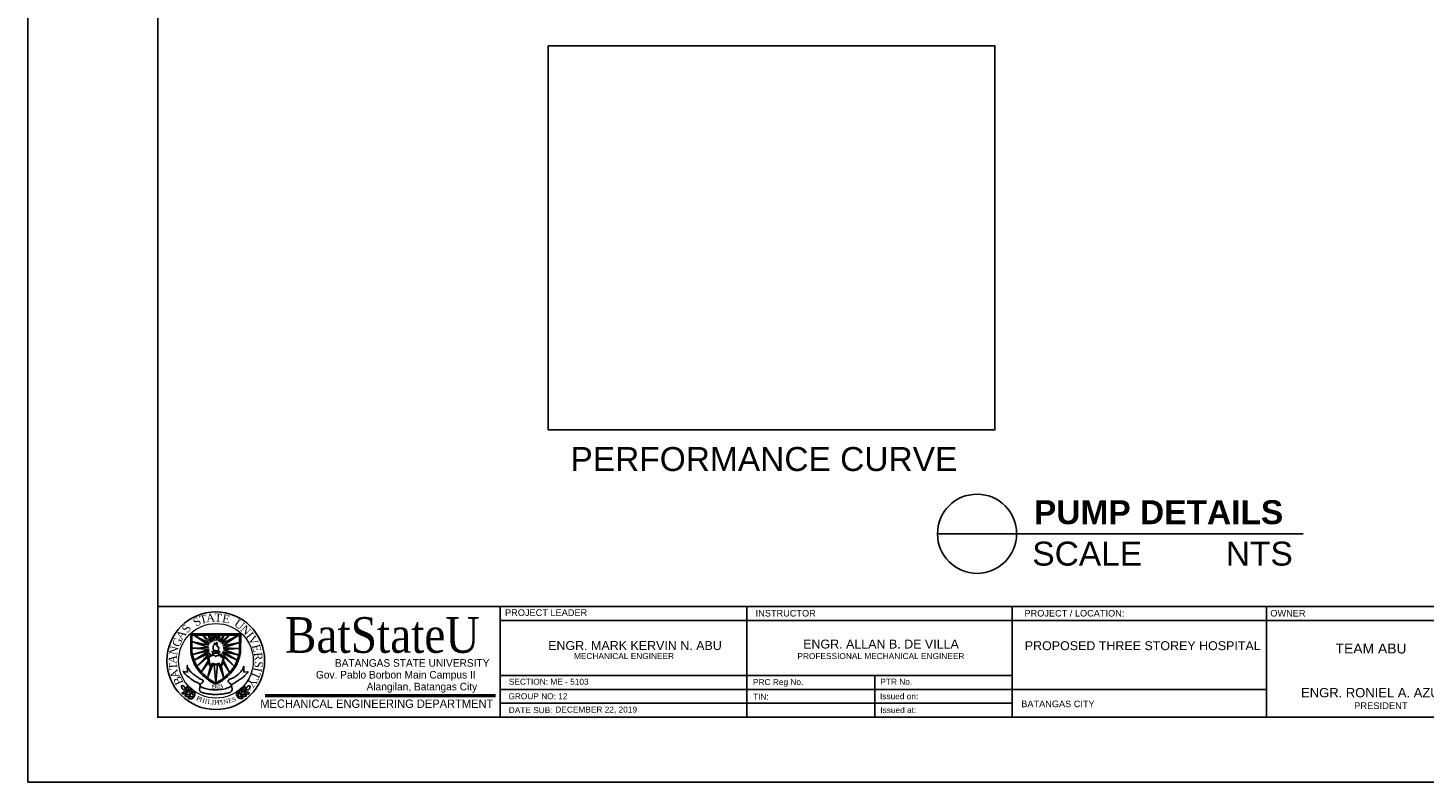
# Model space of a CAD drawing. Header units: millimetres. Extents: x 48.9 to 66.8, y 20.2 to 32.9.
# Tile 1 of 3: x 48.9 to 60.6, y 20.2 to 26.5. Entities that reach past the tile are written whole.
import ezdxf
from ezdxf.enums import TextEntityAlignment as Align

# ---------------------------------------------------------------- set-up
doc = ezdxf.new("R2010")
doc.units = ezdxf.units.MM
doc.header["$MEASUREMENT"] = 0
doc.layers.add('template', color=7, linetype='Continuous')
doc.styles.add('arial', font='arial.ttf')
doc.styles.add('CGOTHIC', font='GOTHIC.TTF')
doc.styles.add('GARAMOND', font='GARA.TTF')
picture_1 = doc.add_image_def('image3.png', size_in_pixel=(961, 827))

msp = doc.modelspace()

# ---------------------------------------------------------------- linework, layer by layer
for q in [(56.50018237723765, 22.29190628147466), (59.55193053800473, 22.29190628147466)]:
    msp.add_line((57.16072931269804, 22.29190628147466), q)
msp.add_lwpolyline([(53.25182057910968, 26.36724268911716), (56.98014281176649, 26.36724268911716), (56.98014281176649, 23.15879057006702), (53.25182057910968, 23.15879057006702)], close=True)
msp.add_circle((56.83045584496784, 22.29190628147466), 0.3302734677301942)
at = {"layer": 'template'}
for p, q in [((48.91080064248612, 32.90834916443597), (48.91080064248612, 20.21865035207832)), ((49.99539028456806, 21.68395406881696), (66.26423491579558, 21.68395406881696)), ((52.85188917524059, 21.68414787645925), (52.85188917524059, 20.76094517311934)), ((52.85188917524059, 21.68395406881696), (52.85188917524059, 20.76094517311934)), ((54.90857482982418, 21.68414787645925), (54.90857482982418, 20.76094517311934)), ((54.90857482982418, 21.68395406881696), (54.90857482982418, 20.76094517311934)), ((57.12410511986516, 20.76094517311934), (57.12410511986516, 21.68395406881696)), ((59.24692232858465, 21.68395406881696), (59.24692232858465, 20.76094517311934)), ((52.85188917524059, 21.5685779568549), (63.04949363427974, 21.5685779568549)), ((50.27051929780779, 21.45750976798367), (50.68722213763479, 21.45672959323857)), ((50.27051929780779, 21.30129410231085), (50.27051929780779, 21.45750976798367)), ((50.27935450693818, 21.44614331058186), (50.67551543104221, 21.44614331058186)), ((50.27935450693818, 21.3075243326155), (50.27935450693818, 21.44614331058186)), ((50.42897647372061, 21.37459881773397), (50.29594423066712, 21.44614331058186)), ((50.29594423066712, 21.44614331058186), (50.41919463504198, 21.36091256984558)), ((50.37517663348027, 21.44614331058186), (50.36930774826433, 21.44009810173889)), ((50.36930774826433, 21.44009810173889), (50.42897647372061, 21.37459881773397)), ((50.43973600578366, 21.38437491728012), (50.37517663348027, 21.44614331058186)), ((50.42017287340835, 21.44614331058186), (50.41528168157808, 21.44614331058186)), ((50.41528168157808, 21.44614331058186), (50.43973600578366, 21.38437491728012)), ((50.45440903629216, 21.39121818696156), (50.42017287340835, 21.44614331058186)), ((50.45440903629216, 21.44614331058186), (50.44405345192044, 21.44291765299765)), ((50.44405345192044, 21.44291765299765), (50.45440903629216, 21.39121818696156)), ((50.46908152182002, 21.39903906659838), (50.45440903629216, 21.44614331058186)), ((50.47299447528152, 21.44614331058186), (50.46908152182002, 21.39903906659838)), ((50.48668872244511, 21.44614331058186), (50.47299447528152, 21.44614331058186)), ((50.50429592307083, 21.44614331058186), (50.48668872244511, 21.4000166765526)), ((50.48668872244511, 21.4000166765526), (50.48668872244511, 21.44614331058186)), ((50.54733568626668, 21.44614331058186), (50.50429592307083, 21.39317340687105)), ((50.50429592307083, 21.39317340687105), (50.5111430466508, 21.44614331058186)), ((50.5111430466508, 21.44614331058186), (50.50429592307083, 21.44614331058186)), ((50.59233192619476, 21.44614331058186), (50.51896840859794, 21.38339730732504)), ((50.51896840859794, 21.38339730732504), (50.54733568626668, 21.44614331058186)), ((50.66667313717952, 21.44614331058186), (50.52972848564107, 21.37362120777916)), ((50.52972848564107, 21.37362120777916), (50.59233192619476, 21.44614331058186)), ((50.5365756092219, 21.35504691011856), (50.66667313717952, 21.44614331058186)), ((50.67551543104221, 21.30634928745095), (50.67551543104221, 21.44614331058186)), ((50.68435064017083, 21.30129410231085), (50.68722213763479, 21.45672959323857)), ((50.41919463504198, 21.36091256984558), (50.27540285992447, 21.39219579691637)), ((50.27540285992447, 21.39219579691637), (50.41919463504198, 21.34233798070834)), ((50.42310704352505, 21.32669651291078), (50.28410715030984, 21.28442446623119)), ((50.41919463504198, 21.34233798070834), (50.28420646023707, 21.33647261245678)), ((50.28420646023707, 21.33647261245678), (50.42310704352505, 21.32669651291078)), ((50.67551543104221, 21.38535252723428), (50.5365756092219, 21.35504691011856)), ((50.54048856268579, 21.34038276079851), (50.67551543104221, 21.38535252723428)), ((50.67551543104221, 21.3345173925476), (50.54048856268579, 21.34038276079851)), ((50.54244449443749, 21.32669651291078), (50.67551543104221, 21.3345173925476)), ((50.6694855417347, 21.27870315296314), (50.54244449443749, 21.32669651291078)), ((50.28410715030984, 21.28442446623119), (50.42408528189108, 21.31496519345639)), ((50.42408528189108, 21.31496519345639), (50.29752345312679, 21.2372291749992)), ((50.29752345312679, 21.2372291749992), (50.42897647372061, 21.29736850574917)), ((50.42897647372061, 21.29736850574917), (50.32150966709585, 21.18756528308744)), ((50.32150966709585, 21.18756528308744), (50.43875831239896, 21.28563718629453)), ((50.41430344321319, 21.23089161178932), (50.35814790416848, 21.13796711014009)), ((50.35814790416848, 21.13796711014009), (50.41625991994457, 21.21622746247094)), ((50.40815791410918, 21.26004167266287), (50.42210319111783, 21.19597630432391)), ((50.41896628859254, 21.25867829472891), (50.42942281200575, 21.19911141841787)), ((50.45252416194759, 21.29873776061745), (50.45252416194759, 21.28055326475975)), ((50.50287877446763, 21.29656588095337), (50.50287877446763, 21.27838847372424)), ((50.63202448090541, 21.18535853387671), (50.5179901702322, 21.28857001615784)), ((50.54078448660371, 21.25345300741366), (50.52614524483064, 21.19806618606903)), ((50.65697100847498, 21.23622841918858), (50.52972848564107, 21.29736850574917)), ((50.52972848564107, 21.29736850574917), (50.63202448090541, 21.18535853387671)), ((50.53189641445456, 21.19493107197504), (50.54897759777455, 21.26052355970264)), ((50.5365756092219, 21.3090995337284), (50.65697100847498, 21.23622841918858)), ((50.5365756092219, 21.3090995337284), (50.6694855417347, 21.27870315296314)), ((50.53755384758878, 21.22209312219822), (50.59228582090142, 21.13310603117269)), ((50.59228582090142, 21.13310603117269), (50.54342273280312, 21.23480205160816)), ((50.20794537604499, 21.14292536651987), (50.24109675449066, 21.13604930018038)), ((50.24109675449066, 21.13604930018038), (50.23918627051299, 21.18573749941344)), ((50.40891595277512, 21.09047700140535), (50.45343079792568, 21.20156360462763)), ((50.43680183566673, 21.19178750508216), (50.40891595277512, 21.09047700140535)), ((50.46516856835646, 21.19863077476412), (50.4774349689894, 21.0476026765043)), ((50.4774349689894, 21.0476026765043), (50.49255760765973, 21.19960838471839)), ((50.50527416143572, 21.19863077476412), (50.54471461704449, 21.08948268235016)), ((50.54471461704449, 21.08948268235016), (50.52288136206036, 21.19276511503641)), ((50.71121674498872, 21.18616383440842), (50.71325094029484, 21.13738006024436)), ((50.71325094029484, 21.13738006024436), (50.74579643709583, 21.13844928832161)), ((52.85188917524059, 21.10888090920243), (57.12410511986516, 21.10888090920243)), ((55.97643875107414, 21.10888090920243), (55.97643875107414, 20.76094517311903)), ((52.85188917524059, 20.99290233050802), (59.24692232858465, 20.99290233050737)), ((52.85188917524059, 20.87692375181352), (54.71472138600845, 20.87692375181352)), ((52.85188917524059, 20.87692375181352), (57.12410511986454, 20.87692375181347)), ((54.90857482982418, 20.87692375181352), (56.77140704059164, 20.87692375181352)), ((48.91080064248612, 20.21865035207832), (66.80652973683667, 20.21865035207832))]:
    msp.add_line(p, q, dxfattribs=at)
at = {"layer": 'template', "linetype": 'Continuous', "ltscale": 0.5}
msp.add_line((54.90857482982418, 21.68395406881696), (54.90857482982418, 20.76094517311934), dxfattribs=at)
at = {"layer": 'template', "linetype": 'Continuous', "lineweight": 50}
msp.add_line((50.89027202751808, 20.94271365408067), (52.81195965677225, 20.94271365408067), dxfattribs=at)
at = {"layer": 'template', "linetype": 'Continuous', "const_width": 0.01538348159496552}
msp.add_lwpolyline([(49.99539028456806, 20.76094517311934), (66.2642349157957, 20.76094517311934), (66.2642349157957, 32.36605434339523), (49.99539028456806, 32.36605434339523)], close=True, dxfattribs=at)
at = {"layer": 'template'}
msp.add_circle((50.47817064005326, 21.2322425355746), 0.4078973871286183, dxfattribs=at)
at = {"layer": 'template', "lineweight": 20}
for centre, radius in [((50.47817064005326, 21.2322425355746), 0.4078973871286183), ((50.47963260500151, 21.23106602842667), 0.3115138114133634)]:
    msp.add_circle(centre, radius, dxfattribs=at)
at = {"layer": 'template', "start_tangent": (-0.9999999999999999, 0)}
msp.add_spline([(50.47622838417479, 21.31485151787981), (50.46388241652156, 21.32156216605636), (50.45738462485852, 21.33173613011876), (50.45738462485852, 21.34299263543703), (50.45738462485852, 21.35165150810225), (50.45998363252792, 21.35619736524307), (50.46258318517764, 21.36485623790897), (50.46648196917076, 21.36399026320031), (50.46778120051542, 21.37264913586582), (50.47038075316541, 21.3791432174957), (50.4738462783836, 21.37438079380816), (50.48056042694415, 21.36831984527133), (50.48575898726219, 21.36831984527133), (50.48532572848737, 21.37524676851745), (50.48294307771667, 21.38152428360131), (50.48337633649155, 21.38368907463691), (50.48965777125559, 21.37827724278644), (50.48965777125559, 21.37329854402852), (50.49074064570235, 21.36853612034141), (50.49074064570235, 21.36334085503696), (50.48879125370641, 21.35533139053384), (50.49355655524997, 21.3479713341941), (50.49940473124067, 21.34818790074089), (50.50308661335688, 21.3386633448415), (50.50200373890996, 21.3308701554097), (50.49637246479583, 21.32026334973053), (50.49095754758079, 21.31571720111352), (50.48424285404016, 21.31441838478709), (50.47601202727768, 21.31441838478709), (50.47644528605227, 21.31441838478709)], degree=3, dxfattribs=at)
at = {"layer": 'template'}
for points in [[(50.27051929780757, 21.30129410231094), (50.28320424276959, 21.2471612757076), (50.30961504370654, 21.18655004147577), (50.34580713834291, 21.13571490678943), (50.418192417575, 21.07021562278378), (50.46710106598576, 21.04186522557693), (50.476882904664, 21.03893239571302)], [(50.27935450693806, 21.3075243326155), (50.29203945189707, 21.25339150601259), (50.31845025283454, 21.19278027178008), (50.35464234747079, 21.14194513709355), (50.42702762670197, 21.07644585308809), (50.47593627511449, 21.04809545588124), (50.48571811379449, 21.04516262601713)], [(50.40815791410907, 21.26004167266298), (50.40799802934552, 21.2670077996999), (50.41825960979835, 21.26849117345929), (50.42943371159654, 21.27275541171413), (50.44302713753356, 21.27954796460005), (50.4525241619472, 21.28055326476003), (50.4525241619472, 21.28477325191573)], [(50.42942281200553, 21.19911141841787), (50.43935615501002, 21.19911141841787), (50.44092460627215, 21.20329147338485), (50.44772159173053, 21.20694920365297), (50.45922393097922, 21.20956170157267), (50.47020308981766, 21.20433641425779), (50.47699953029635, 21.20329147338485), (50.4858876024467, 21.20381408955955), (50.49268458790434, 21.20694920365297), (50.50261793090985, 21.20799414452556), (50.50889173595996, 21.20747152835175), (50.51464290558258, 21.20329147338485), (50.51777980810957, 21.2006789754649), (50.52614524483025, 21.19806618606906)], [(50.67551543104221, 21.3075243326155), (50.6628304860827, 21.25339150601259), (50.63641968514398, 21.19278027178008), (50.6002275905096, 21.14194513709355), (50.527842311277, 21.07644585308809), (50.4789336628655, 21.04809545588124), (50.46915182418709, 21.04516262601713)], [(50.68435064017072, 21.30129410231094), (50.67166569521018, 21.2471612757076), (50.64525489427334, 21.18655004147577), (50.60906279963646, 21.13571490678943), (50.5366775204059, 21.07021562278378), (50.48776887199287, 21.04186522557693), (50.47798703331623, 21.03893239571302)], [(50.54876588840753, 21.25971058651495), (50.54654655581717, 21.26753012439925), (50.53556685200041, 21.26491762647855), (50.52929304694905, 21.26805274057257), (50.52458769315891, 21.27380035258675), (50.51779125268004, 21.27798040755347), (50.5120400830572, 21.28216075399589), (50.50287877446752, 21.28216075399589)], [(50.42210319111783, 21.19597630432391), (50.43099126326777, 21.18958919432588), (50.44040197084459, 21.19178750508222), (50.44667632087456, 21.19847192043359), (50.45343079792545, 21.20156360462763), (50.46288346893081, 21.20156360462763), (50.47020308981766, 21.20003947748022), (50.47752271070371, 21.19638203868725), (50.48954768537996, 21.19899453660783), (50.49686730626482, 21.20108470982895), (50.50527416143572, 21.19863077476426), (50.52288136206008, 21.1927651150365), (50.53189641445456, 21.19493107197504)], [(50.22266751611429, 20.98629117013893), (50.20303162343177, 20.99331926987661), (50.19394649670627, 21.00737546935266), (50.19277418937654, 21.02113896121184), (50.19453265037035, 21.02348175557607), (50.20654854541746, 21.02231035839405), (50.21856444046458, 21.01147535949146), (50.2232536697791, 21.00093306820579), (50.22471879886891, 20.99097675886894), (50.22471879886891, 20.98599846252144), (50.22354649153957, 20.98599846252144), (50.22090905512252, 20.98863396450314), (50.22061572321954, 20.98863396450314)], [(50.2417320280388, 20.96625519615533), (50.23062280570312, 20.95783111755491), (50.21479383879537, 20.95449513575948), (50.20499143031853, 20.95486237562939), (50.19712036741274, 20.95967509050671), (50.19684427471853, 20.96282860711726), (50.20448280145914, 20.96765015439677), (50.21204885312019, 20.97050994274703), (50.22132840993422, 20.97193033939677), (50.22490091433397, 20.97297523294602), (50.23190042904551, 20.97114134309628), (50.24113670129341, 20.96608107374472), (50.24148526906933, 20.96488931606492)], [(50.24664421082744, 20.97280990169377), (50.25161095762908, 20.98583723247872), (50.2503692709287, 21.00196618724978), (50.2472650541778, 21.01127134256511), (50.24043628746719, 21.01747487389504), (50.23733207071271, 21.01685460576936), (50.2348486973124, 21.00816971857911), (50.23422785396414, 21.00010509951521), (50.23546954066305, 20.99079994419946), (50.23546954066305, 20.98707776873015), (50.23919460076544, 20.98087452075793), (50.24664421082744, 20.97343016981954), (50.24788589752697, 20.97343016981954)], [(50.27155497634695, 20.95143289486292), (50.27652172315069, 20.9644602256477), (50.27528003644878, 20.98058918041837), (50.27217581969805, 20.9898943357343), (50.26534705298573, 20.99609786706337), (50.262242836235, 20.99547759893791), (50.25975946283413, 20.98679271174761), (50.25913861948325, 20.97872809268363), (50.26038030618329, 20.96942293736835), (50.26038030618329, 20.96570076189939), (50.26410536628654, 20.95949751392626), (50.27155497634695, 20.95205316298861), (50.27279666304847, 20.95205316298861)], [(50.29881035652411, 20.93210540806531), (50.30377710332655, 20.94513273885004), (50.30253541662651, 20.96126169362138), (50.29943119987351, 20.97056684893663), (50.2926024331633, 20.97677038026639), (50.28949821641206, 20.97615011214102), (50.28701484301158, 20.9674652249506), (50.28639399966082, 20.95940060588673), (50.28763568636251, 20.95009545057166), (50.28763568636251, 20.94637327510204), (50.29136074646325, 20.94017002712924), (50.29881035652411, 20.93272567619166), (50.30005204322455, 20.93272567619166)], [(50.6553357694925, 20.93509829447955), (50.65091808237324, 20.94832190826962), (50.65283308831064, 20.96438483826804), (50.65632366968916, 20.97355205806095), (50.66340585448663, 20.97946463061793), (50.66648142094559, 20.97871510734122), (50.66859947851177, 20.96993397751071), (50.66888257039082, 20.96185045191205), (50.66725289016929, 20.95260535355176), (50.66709725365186, 20.94888643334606), (50.66311607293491, 20.94284436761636), (50.65536170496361, 20.9357180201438), (50.65412110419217, 20.93576993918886)], [(50.68337545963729, 20.95326924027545), (50.67895777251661, 20.96649285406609), (50.68087277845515, 20.98255578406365), (50.6843633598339, 20.99172300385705), (50.69144554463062, 20.99763557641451), (50.69452111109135, 20.99688605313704), (50.6966391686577, 20.98810492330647), (50.69692226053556, 20.98002139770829), (50.69529258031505, 20.97077629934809), (50.69513694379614, 20.96705737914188), (50.69115576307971, 20.9610153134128), (50.68340139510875, 20.9538889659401), (50.68216079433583, 20.95394088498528)], [(50.70915828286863, 20.97358594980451), (50.70474059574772, 20.98680956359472), (50.70665560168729, 21.00287249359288), (50.71014618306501, 21.01203971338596), (50.71722836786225, 21.01795228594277), (50.72030393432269, 21.01720276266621), (50.72242199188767, 21.00842163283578), (50.72270508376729, 21.00033810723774), (50.72107540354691, 20.99109300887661), (50.72091976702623, 20.98737408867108), (50.71693858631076, 20.9813320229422), (50.70918421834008, 20.97420567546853), (50.70794361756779, 20.97425759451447)], [(50.71379209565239, 20.96683158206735), (50.72453936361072, 20.95795035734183), (50.74021499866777, 20.95395543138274), (50.75002418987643, 20.95391247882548), (50.75808960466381, 20.95839186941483), (50.75849731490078, 20.96153108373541), (50.75106707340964, 20.96666780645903), (50.74362721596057, 20.96984145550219), (50.73441516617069, 20.9716486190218), (50.73088947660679, 20.97284197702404), (50.72381940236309, 20.97130236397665), (50.71437962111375, 20.96663271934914), (50.71398152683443, 20.96545657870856)], [(50.73367770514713, 20.98605288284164), (50.75359029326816, 20.99225379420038), (50.76325521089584, 21.00591782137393), (50.7650019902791, 21.01962025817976), (50.76334302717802, 21.0220345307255), (50.75128866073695, 21.02136658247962), (50.73883022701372, 21.01104348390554), (50.73370429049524, 21.00070648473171), (50.73182413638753, 20.99082014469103), (50.73161597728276, 20.98584620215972), (50.73278725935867, 20.98579718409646), (50.73553258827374, 20.98832010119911), (50.73582566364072, 20.98830783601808)], [(50.26664279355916, 20.94487818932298), (50.25553357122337, 20.93645411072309), (50.23970460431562, 20.93311812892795), (50.22990219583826, 20.93348536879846), (50.22203113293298, 20.93829808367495), (50.22175504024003, 20.94145160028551), (50.22939356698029, 20.94627314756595), (50.23695961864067, 20.94913293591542), (50.2462391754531, 20.95055333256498), (50.24981167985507, 20.95159822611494), (50.25681119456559, 20.94976433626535), (50.26604746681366, 20.94470406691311), (50.26639603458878, 20.94351230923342)], [(50.29389817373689, 20.92555070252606), (50.28278895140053, 20.91712662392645), (50.26695998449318, 20.91379064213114), (50.25715757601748, 20.91415788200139), (50.24928651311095, 20.91897059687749), (50.24901042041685, 20.92212411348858), (50.25664894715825, 20.926945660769), (50.26421499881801, 20.92980544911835), (50.27349455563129, 20.93122584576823), (50.27706706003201, 20.93227073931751), (50.28406657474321, 20.9304368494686), (50.29330284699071, 20.92537658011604), (50.29365141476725, 20.92418482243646)], [(50.65996958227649, 20.92834392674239), (50.67071685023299, 20.91946270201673), (50.68639248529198, 20.91546777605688), (50.69620167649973, 20.91542482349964), (50.70426709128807, 20.91990421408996), (50.70467480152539, 20.92304342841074), (50.69724456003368, 20.92818015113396), (50.68980470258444, 20.93135380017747), (50.68059265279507, 20.93316096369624), (50.67706696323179, 20.93435432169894), (50.66999688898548, 20.93281470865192), (50.66055710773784, 20.92814506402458), (50.66015901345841, 20.92696892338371)], [(50.68800927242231, 20.94651487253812), (50.69875654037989, 20.93763364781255), (50.71443217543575, 20.93363872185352), (50.72424136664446, 20.93359576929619), (50.73230678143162, 20.9380751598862), (50.73271449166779, 20.94121437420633), (50.72528425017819, 20.94635109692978), (50.71784439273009, 20.94952474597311), (50.70863234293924, 20.95133190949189), (50.7051066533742, 20.95252526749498), (50.69803657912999, 20.95098565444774), (50.68859679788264, 20.9463160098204), (50.68819870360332, 20.9451398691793)]]:
    msp.add_spline(points, degree=3, dxfattribs=at)
for points, end_tangent in [([(50.41896628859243, 21.25867829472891), (50.43255971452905, 21.26599346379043), (50.44197042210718, 21.27435357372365), (50.45138112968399, 21.2769663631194), (50.46079238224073, 21.27801130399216), (50.47020308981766, 21.27435357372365), (50.47386262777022, 21.26965119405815), (50.47752271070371, 21.26703840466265), (50.48275069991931, 21.27174107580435), (50.49477567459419, 21.27435357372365), (50.5062780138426, 21.27644374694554), (50.51882562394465, 21.27069613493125), (50.52719106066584, 21.26233573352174), (50.53764703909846, 21.25867829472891), (50.54078448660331, 21.26024585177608), (50.54078448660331, 21.25345300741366)], (0, -0.9999999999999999)), ([(50.45002576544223, 21.31129201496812), (50.46583725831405, 21.31042633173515), (50.48229891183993, 21.30977692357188), (50.49334564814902, 21.30999319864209), (50.50309206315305, 21.31107573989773), (50.50850752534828, 21.31064260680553), (50.50872388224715, 21.30544734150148), (50.50872388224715, 21.30111805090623), (50.50677449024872, 21.29722160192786), (50.50222609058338, 21.29657219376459), (50.49312874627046, 21.29570621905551), (50.47731725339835, 21.29570621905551), (50.45847294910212, 21.29527337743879), (50.45370819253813, 21.29808728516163), (50.44829327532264, 21.30155089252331), (50.44980940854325, 21.31150858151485), (50.44980940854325, 21.31259083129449)], (-0.9999999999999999, 0))]:
    msp.add_spline(points, degree=3, dxfattribs=dict(at, end_tangent=end_tangent))
for points, knots in [([(50.74579643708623, 21.13844928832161), (50.74651162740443, 21.13847278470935), (50.75089221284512, 21.13764764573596), (50.72607749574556, 21.11437992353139), (50.71090672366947, 21.0943955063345), (50.67982245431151, 21.07717389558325), (50.65117301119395, 21.05788717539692), (50.63020893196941, 21.04100435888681), (50.60757323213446, 21.03360544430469), (50.61219203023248, 21.01008245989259), (50.61779926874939, 20.99133701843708), (50.60453731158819, 20.96842809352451), (50.57720079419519, 20.96325713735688), (50.54155987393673, 20.95401462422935), (50.49773635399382, 20.95066869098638), (50.45487258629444, 20.94961035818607), (50.41682788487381, 20.95543854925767), (50.38326780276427, 20.95901411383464), (50.35902950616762, 20.96771033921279), (50.34588594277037, 20.97762302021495), (50.34115672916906, 20.98649880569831), (50.34502258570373, 21.00248600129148), (50.34839596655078, 21.01829233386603), (50.34294019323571, 21.04556192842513), (50.30416094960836, 21.0535636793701), (50.27459373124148, 21.07862253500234), (50.24705429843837, 21.09992274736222), (50.22353389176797, 21.11598729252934), (50.21555841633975, 21.13173823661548), (50.20264730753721, 21.14390514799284), (50.20767824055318, 21.14323816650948), (50.2129590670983, 21.14188545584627)], [1.525095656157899, 1.525095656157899, 1.525095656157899, 1.525095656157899, 1.532073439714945, 1.584611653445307, 1.633557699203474, 1.698069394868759, 1.768711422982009, 1.823631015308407, 1.856154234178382, 1.874433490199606, 1.942755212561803, 1.959564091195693, 2.013837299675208, 2.081715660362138, 2.16866491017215, 2.253261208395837, 2.318126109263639, 2.380395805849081, 2.439478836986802, 2.457200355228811, 2.47009170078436, 2.492272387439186, 2.543517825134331, 2.560296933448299, 2.63925905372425, 2.721631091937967, 2.780104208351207, 2.83264790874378, 2.871086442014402, 2.885372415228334, 2.911144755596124, 2.911144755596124, 2.911144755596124, 2.911144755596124]), ([(50.24212586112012, 21.19093464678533), (50.23303305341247, 21.19093464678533), (50.2551451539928, 21.16153918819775), (50.26554225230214, 21.1411332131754), (50.29364793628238, 21.11617096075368), (50.32518020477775, 21.09775199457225), (50.34569807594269, 21.0769373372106), (50.37871895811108, 21.07162658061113), (50.37087998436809, 21.0549326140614), (50.36231676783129, 21.04594856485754), (50.35087250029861, 21.03899754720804), (50.3420085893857, 21.0212685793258), (50.36988098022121, 21.00548434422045), (50.40171114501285, 20.99632699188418), (50.44109182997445, 20.98948682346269), (50.47342565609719, 20.98990032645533), (50.51142421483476, 20.98925386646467), (50.55375315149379, 20.99433070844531), (50.58887367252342, 21.00861702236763), (50.60808039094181, 21.01998883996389), (50.60812425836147, 21.0322726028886), (50.59779563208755, 21.03978225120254), (50.59118969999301, 21.04894841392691), (50.57926434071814, 21.05518404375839), (50.58289985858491, 21.06749307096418), (50.59383009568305, 21.08053963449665), (50.61866842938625, 21.08450746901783), (50.64451846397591, 21.10291252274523), (50.66907330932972, 21.11974409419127), (50.6874897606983, 21.13837750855), (50.69885204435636, 21.15529875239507), (50.70885705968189, 21.16788675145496), (50.71123587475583, 21.18397857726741), (50.71121674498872, 21.18616383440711)], [0, 0, 0, 0, 0.05015677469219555, 0.09732988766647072, 0.1694151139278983, 0.2384692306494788, 0.2973822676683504, 0.3451903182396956, 0.3616090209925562, 0.3847529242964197, 0.4154017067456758, 0.4352101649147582, 0.4800821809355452, 0.5490858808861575, 0.6375930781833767, 0.6923967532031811, 0.7281811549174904, 0.8475461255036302, 0.9203779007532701, 0.9448798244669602, 0.9592911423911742, 0.9797220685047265, 1.010309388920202, 1.0239692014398, 1.04625377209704, 1.066064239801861, 1.119080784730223, 1.173808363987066, 1.241086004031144, 1.282544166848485, 1.318293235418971, 1.350594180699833, 1.379884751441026, 1.379884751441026, 1.379884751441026, 1.379884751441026]), ([(50.23921576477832, 21.18982816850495), (50.24004690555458, 21.19079052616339), (50.24155171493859, 21.19145415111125), (50.24382577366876, 21.19141775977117), (50.24418043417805, 21.19141208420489)], [3.048467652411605, 3.048467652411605, 3.048467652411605, 3.048467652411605, 3.058869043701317, 3.060790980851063, 3.060790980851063, 3.060790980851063, 3.060790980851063]), ([(50.47256927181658, 21.10751079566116), (50.47474600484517, 21.10716518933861), (50.47856058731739, 21.10655953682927), (50.4813136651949, 21.10682755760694), (50.48338953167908, 21.10745516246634)], [0, 0, 0, 0, 0.01145534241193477, 0.02007473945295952, 0.02007473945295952, 0.02007473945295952, 0.02007473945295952]), ([(50.47256927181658, 21.10378923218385), (50.47474600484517, 21.10344362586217), (50.47856058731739, 21.10283797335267), (50.4813136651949, 21.10310599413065), (50.48338953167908, 21.10373359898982)], [0, 0, 0, 0, 0.01145534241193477, 0.02007473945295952, 0.02007473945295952, 0.02007473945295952, 0.02007473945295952]), ([(50.47358578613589, 21.09499512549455), (50.47541615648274, 21.09528103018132), (50.47846480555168, 21.09571367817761), (50.48080058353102, 21.09555959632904), (50.48217280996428, 21.09522524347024)], [0.001785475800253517, 0.001785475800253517, 0.001785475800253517, 0.001785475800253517, 0.01145534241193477, 0.01823655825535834, 0.01823655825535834, 0.01823655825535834, 0.01823655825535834]), ([(50.47388428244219, 21.09131993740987), (50.47561049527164, 21.09158654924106), (50.47842697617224, 21.09197178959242), (50.48062582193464, 21.09184868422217), (50.48181092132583, 21.09158770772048)], [0.002311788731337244, 0.002311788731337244, 0.002311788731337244, 0.002311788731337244, 0.01145534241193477, 0.01762460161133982, 0.01762460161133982, 0.01762460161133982, 0.01762460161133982])]:
    msp.add_open_spline(points, degree=3, knots=knots, dxfattribs=at)

# ---------------------------------------------------------------- texts
at = {"char_height": 0.2, "attachment_point": 1, "style": 'arial'}
for s, width, insert in [('PERFORMANCE CURVE', 3.415001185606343, (53.4375317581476, 23.01597579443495)), ('{\\fArial|b1|i0|c0|p34;PUMP DETAILS}', 5.549897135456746, (57.3053034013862, 22.57210269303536)), ('\\pxt21;SCALE         NTS', 5.044561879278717, (57.29167034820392, 22.22625536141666))]:
    msp.add_mtext_dynamic_manual_height_columns(s, width=width, gutter_width=1, heights=[0], dxfattribs=dict(at, insert=insert))
at = {"layer": 'template'}
for s, height, style, width, p in [('BatStateU', 0.2974892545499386, 'GARAMOND', 0.9999999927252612, (51.86727302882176, 21.29826060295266)), ('BATANGAS STATE UNIVERSITY', 0.063322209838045, 'CGOTHIC', 0.999999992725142, (52.11713293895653, 21.1817120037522)), ('Gov. Pablo Borbon Main Campus II', 0.063322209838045, 'CGOTHIC', 0.999999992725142, (51.98029635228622, 21.08344854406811)), ('Alangilan, Batangas City', 0.063322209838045, 'CGOTHIC', 0.999999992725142, (52.19806631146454, 20.9844659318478))]:
    msp.add_text(s, height=height, dxfattribs=dict(at, style=style, width=width)).set_placement(p, align=Align.CENTER)
at = {"layer": 'template', "style": 'arial'}
for s, height, p in [('PROJECT LEADER', 0.05481516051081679, (52.89219382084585, 21.60607685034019)), ('INSTRUCTOR', 0.05480365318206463, (54.98298891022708, 21.60119590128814)), ('PROJECT / LOCATION:', 0.05480365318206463, (57.22592966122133, 21.60119590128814)), ('PROJECT / LOCATION:', 0.05480365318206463, (57.22592966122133, 21.60119590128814)), ('PROJECT / LOCATION:', 0.05480365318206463, (57.22592966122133, 21.60119590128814)), ('OWNER', 0.05480365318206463, (59.27741901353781, 21.60119590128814)), ('ENGR. MARK KERVIN N. ABU', 0.07437126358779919, (53.25169731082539, 21.32182363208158)), ('ENGR. ALLAN B. DE VILLA', 0.07437126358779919, (55.37940295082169, 21.33400515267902)), ('PROPOSED THREE STOREY HOSPITAL', 0.07437126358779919, (57.2286199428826, 21.32030275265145)), ('TEAM ABU', 0.08288651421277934, (59.82190846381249, 21.29252256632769)), ('MECHANICAL ENGINEER', 0.04958084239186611, (53.46739509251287, 21.24596022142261)), ('PROFESSIONAL MECHANICAL ENGINEER', 0.04958084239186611, (55.33155223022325, 21.24596022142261)), ('SECTION: ME - 5103', 0.04958084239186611, (52.92361505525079, 21.03189829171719)), ('PRC Reg No.', 0.04958084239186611, (54.96114361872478, 21.02950198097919)), ('PTR No.', 0.04958084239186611, (56.02367091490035, 21.03189829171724)), ('ENGR. RONIEL A. AZUCENA', 0.07758177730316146, (59.53426062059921, 20.92664315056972)), ('GROUP NO: 12', 0.04958084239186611, (52.92028418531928, 20.91056841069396)), ('TIN:', 0.04958084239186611, (54.96114361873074, 20.90648255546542)), ('Issued on:', 0.04958084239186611, (56.02034004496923, 20.91056841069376)), ('BATANGAS CITY', 0.05480365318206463, (57.19934718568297, 20.84421396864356)), ('PRESIDENT', 0.05585887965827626, (59.97646970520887, 20.82851576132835)), ('DATE SUB:', 0.04958084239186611, (52.92303308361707, 20.79458983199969)), ('DECEMBER 22, 2019', 0.04958084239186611, (53.31179112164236, 20.79935151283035)), ('Issued at:', 0.04958084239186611, (56.02312718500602, 20.79458983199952))]:
    msp.add_text(s, height=height, dxfattribs=at).set_placement(p)
at = {"layer": 'template', "attachment_point": 1}
for s, insert, char_height, width, rotation in [('{\\fTimes New Roman|b0|i0|c0|p18;S}', (50.27893180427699, 21.5710752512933), 0.06798289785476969, 5.349098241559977, 33.23179436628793), ('{\\fTimes New Roman|b0|i0|c0|p18;T}', (50.33585191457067, 21.60293838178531), 0.06798289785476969, 5.349098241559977, 14.447989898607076), ('{\\fTimes New Roman|b0|i0|c0|p18;A}', (50.39409940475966, 21.62041866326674), 0.06798289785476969, 5.349098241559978, 5.718517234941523), ('{\\fTimes New Roman|b0|i0|c0|p18;T}', (50.46912122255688, 21.62667576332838), 0.06798289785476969, 0.05755701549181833, 356.815033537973), ('{\\fTimes New Roman|b0|i0|c0|p18;E}', (50.54061596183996, 21.62148642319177), 0.06798289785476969, 5.349098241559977, 348.69044875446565), ('{\\fTimes New Roman|b0|i0|c0|p18;U}', (50.66536276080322, 21.58389856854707), 0.06798289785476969, 5.349098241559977, 323.5012554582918), ('{\\fTimes New Roman|b0|i0|c0|p18;A}', (50.13942869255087, 21.43737743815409), 0.06798289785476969, 5.349098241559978, 56.11039181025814), ('{\\fTimes New Roman|b0|i0|c0|p18;S}', (50.18904811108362, 21.49630234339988), 0.06798289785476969, 5.349098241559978, 56.11039181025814), ('{\\fTimes New Roman|b0|i0|c0|p18;N}', (50.72604382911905, 21.53753148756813), 0.06798289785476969, 5.349098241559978, 314.1356361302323), ('{\\fTimes New Roman|b0|i0|c0|p18;I}', (50.78015140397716, 21.48092383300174), 0.06798289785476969, 5.349098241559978, 308.6454006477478), ('{\\fTimes New Roman|b0|i0|c0|p18;V}', (50.80384779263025, 21.45042742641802), 0.06798289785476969, 5.349098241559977, 298.2001729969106), ('{\\fTimes New Roman|b0|i0|c0|p18;N}', (50.08745979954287, 21.2886430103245), 0.06798289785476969, 5.349098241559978, 77.56161187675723), ('{\\fTimes New Roman|b0|i0|c0|p18;G}', (50.10975467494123, 21.36763296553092), 0.06798289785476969, 5.349098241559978, 65.93474426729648), ('{\\fTimes New Roman|b0|i0|c0|p18;E}', (50.84433150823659, 21.37622567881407), 0.06798289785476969, 5.349098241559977, 285.47867801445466), ('{\\fTimes New Roman|b0|i0|c0|p18;A}', (50.08192262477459, 21.21032360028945), 0.06798289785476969, 5.349098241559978, 85.53704899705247), ('{\\fTimes New Roman|b0|i0|c0|p18;T}', (50.09107018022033, 21.15246719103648), 0.06798289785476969, 5.349098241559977, 94.266521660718), ('{\\fTimes New Roman|b0|i0|c0|p18;R}', (50.86380193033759, 21.30563242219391), 0.06798289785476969, 5.349098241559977, 276.199548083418), ('{\\fTimes New Roman|b0|i0|c0|p18;S}', (50.87232845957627, 21.2259603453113), 0.06798289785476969, 5.349098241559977, 266.0585725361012), ('{\\fTimes New Roman|b0|i0|c0|p18;A}', (50.11527082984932, 21.07448608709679), 0.06798289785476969, 5.349098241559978, 110.3667278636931), ('{\\fTimes New Roman|b0|i0|c0|p18;B}', (50.14800206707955, 21.01933191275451), 0.06798289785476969, 5.349098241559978, 115.18408197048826), ('{\\fTimes New Roman|b0|i0|c0|p18;T}', (50.85634049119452, 21.12320948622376), 0.06798289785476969, 5.349098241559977, 245.97798613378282), ('{\\fTimes New Roman|b0|i0|c0|p18;I}', (50.86480997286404, 21.16724979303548), 0.06798289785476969, 5.349098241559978, 259.81080118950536), ('{\\fTimes New Roman|b0|i0|c0|p18;1}', (50.43949074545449, 21.03823691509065), 0.03807042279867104, 5.349098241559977, 350.69674362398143), ('{\\fTimes New Roman|b0|i0|c0|p18;9}', (50.45421673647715, 21.03432046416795), 0.03807042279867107, 5.349098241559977, 359.89651961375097), ('{\\fTimes New Roman|b0|i0|c0|p18;0}', (50.48243979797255, 21.03353220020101), 0.03807042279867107, 5.349098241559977, 359.89651961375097), ('{\\fTimes New Roman|b0|i0|c0|p18;3}', (50.50302172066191, 21.03398243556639), 0.038070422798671, 5.349098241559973, 14.572685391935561), ('{\\fTimes New Roman|b0|i0|c0|p18;Y}', (50.82921628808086, 21.059816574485), 0.06798289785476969, 5.349098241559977, 237.49397808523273), ('{\\fTimes New Roman|b0|i0|c0|p18;P}', (50.3274051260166, 20.94020324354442), 0.03807042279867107, 5.349098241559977, 333.24497493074), ('{\\fTimes New Roman|b0|i0|c0|p18;P}', (50.32846353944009, 20.94020324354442), 0.03807042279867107, 5.349098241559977, 333.24497493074), ('{\\fTimes New Roman|b0|i0|c0|p18;H}', (50.35123905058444, 20.92674127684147), 0.03807042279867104, 5.349098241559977, 342.3689301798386), ('{\\fTimes New Roman|b0|i0|c0|p18;I}', (50.39002484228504, 20.91415433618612), 0.03807042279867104, 5.349098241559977, 350.74463181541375), ('{\\fTimes New Roman|b0|i0|c0|p18;L}', (50.4134969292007, 20.91066621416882), 0.03807042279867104, 5.349098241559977, 350.69674362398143), ('{\\fTimes New Roman|b0|i0|c0|p18;I}', (50.44523169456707, 20.90470725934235), 0.03807042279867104, 5.349098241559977, 357.8325323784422), ('{\\fTimes New Roman|b0|i0|c0|p18;P}', (50.46434588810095, 20.90294801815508), 0.03807042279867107, 5.349098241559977, 359.89651961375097), ('{\\fTimes New Roman|b0|i0|c0|p18;P}', (50.4883700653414, 20.90170950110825), 0.03807042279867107, 5.349098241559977, 7.516181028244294), ('{\\fTimes New Roman|b0|i0|c0|p18;I}', (50.51748180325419, 20.90308308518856), 0.03807042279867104, 5.349098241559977, 9.039111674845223), ('{\\fTimes New Roman|b0|i0|c0|p18;N}', (50.53710739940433, 20.9048089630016), 0.03807042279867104, 5.349098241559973, 12.924469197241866), ('{\\fTimes New Roman|b0|i0|c0|p18;E}', (50.57726521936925, 20.91494215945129), 0.038070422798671, 5.349098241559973, 14.572685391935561), ('{\\fTimes New Roman|b0|i0|c0|p18;S}', (50.60954907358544, 20.92424759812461), 0.038070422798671, 5.349098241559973, 14.572685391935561)]:
    msp.add_mtext(s, dxfattribs=dict(at, insert=insert, char_height=char_height, width=width, rotation=rotation))
at = {"layer": 'template', "linetype": 'Continuous', "lineweight": 0, "insert": (50.84959758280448, 20.9078358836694), "char_height": 0.0692256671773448, "width": 2.197337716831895, "attachment_point": 1}
msp.add_mtext('{\\fCentury Gothic|b0|i0|c0|p34;\\C7;MECHANICAL ENGINEERING DEPARTMENT}', dxfattribs=at)

# ---------------------------------------------------------------- pictures from other files: only their frames are drawn
image = msp.add_image(picture_1, insert=(53.25182057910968, 23.15879057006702), size_in_units=(3.728322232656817, 3.208452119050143))
image.dxf.flags = 7

doc.saveas('drawing.dxf')
